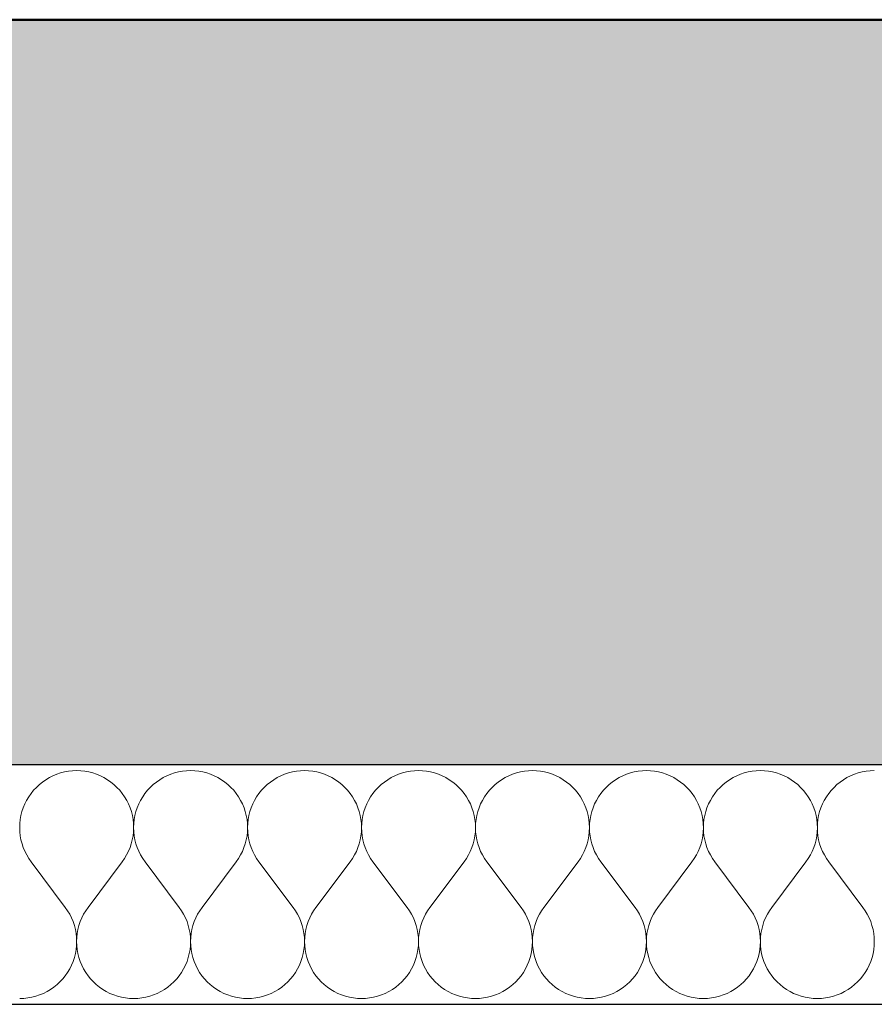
# Model space of a CAD drawing. Header units: millimetres. Extents: x -25972 to 4435, y -2839 to 20217.
# Tile 34 of 110: x -10552 to -9981, y 192 to 850. Entities that reach past the tile are written whole.
import ezdxf

# ---------------------------------------------------------------- set-up
doc = ezdxf.new("R2010")
doc.units = ezdxf.units.MM
doc.header["$MEASUREMENT"] = 0
doc.linetypes.add('Wipeout_Contour', pattern=[1000, 0, -1000])
for name, color, linetype in [('7._POHLED ZÁPADNÍ_2_3D prvky fasada nove', 7, 'Continuous'), ('7._POHLED ZÁPADNÍ_2_Konstrukce - nosné', 7, 'Continuous'), ('7._POHLED ZÁPADNÍ_2_Nové_Konstrukce - nosné', 7, 'Continuous'), ('7._POHLED ZÁPADNÍ_2_Nové_Výplně – Řezové', 7, 'Continuous'), ('7._POHLED ZÁPADNÍ_2_Výplně – Řezové', 7, 'Continuous')]:
    doc.layers.add(name, color=color, linetype=linetype)

# ---------------------------------------------------------------- blocks, each defined once
blk = doc.blocks.new('*X7', base_point=(-26263.07, -5016.56))
at = {"layer": '7._POHLED ZÁPADNÍ_2_Nové_Výplně – Řezové', "color": 21, "linetype": 'Continuous', "lineweight": 20, "true_color": 0xffaaaa}
for p, q in [((-10532.54, 343.26), (-10534.88, 341.87)), ((-10530.11, 344.48), (-10532.54, 343.26)), ((-10527.6, 345.52), (-10530.11, 344.48)), ((-10525.01, 346.38), (-10527.6, 345.52)), ((-10522.38, 347.05), (-10525.01, 346.38)), ((-10519.7, 347.54), (-10522.38, 347.05)), ((-10517, 347.83), (-10519.7, 347.54)), ((-10514.28, 347.92), (-10517, 347.83)), ((-10511.56, 347.83), (-10514.28, 347.92)), ((-10508.85, 347.54), (-10511.56, 347.83)), ((-10506.18, 347.05), (-10508.85, 347.54)), ((-10503.54, 346.38), (-10506.18, 347.05)), ((-10500.96, 345.52), (-10503.54, 346.38)), ((-10498.45, 344.48), (-10500.96, 345.52)), ((-10496.01, 343.26), (-10498.45, 344.48)), ((-10493.67, 341.87), (-10496.01, 343.26)), ((-10456.35, 343.26), (-10458.69, 341.87)), ((-10453.92, 344.48), (-10456.35, 343.26)), ((-10451.4, 345.52), (-10453.92, 344.48)), ((-10448.82, 346.38), (-10451.4, 345.52)), ((-10446.19, 347.05), (-10448.82, 346.38)), ((-10443.51, 347.54), (-10446.19, 347.05)), ((-10440.81, 347.83), (-10443.51, 347.54)), ((-10438.09, 347.92), (-10440.81, 347.83)), ((-10435.37, 347.83), (-10438.09, 347.92)), ((-10432.66, 347.53), (-10435.37, 347.83)), ((-10429.99, 347.05), (-10432.66, 347.53)), ((-10427.35, 346.38), (-10429.99, 347.05)), ((-10424.77, 345.52), (-10427.35, 346.38)), ((-10422.26, 344.48), (-10424.77, 345.52)), ((-10419.82, 343.26), (-10422.26, 344.48)), ((-10417.48, 341.87), (-10419.82, 343.26)), ((-10380.16, 343.26), (-10382.5, 341.87)), ((-10377.73, 344.48), (-10380.16, 343.26)), ((-10375.21, 345.52), (-10377.73, 344.48)), ((-10372.63, 346.38), (-10375.21, 345.52)), ((-10370, 347.05), (-10372.63, 346.38)), ((-10367.32, 347.53), (-10370, 347.05)), ((-10364.61, 347.82), (-10367.32, 347.53)), ((-10361.9, 347.92), (-10364.61, 347.82)), ((-10359.18, 347.82), (-10361.9, 347.92)), ((-10356.47, 347.53), (-10359.18, 347.82)), ((-10353.8, 347.05), (-10356.47, 347.53)), ((-10351.16, 346.38), (-10353.8, 347.05)), ((-10348.58, 345.52), (-10351.16, 346.38)), ((-10346.06, 344.48), (-10348.58, 345.52)), ((-10343.63, 343.26), (-10346.06, 344.48)), ((-10341.29, 341.87), (-10343.63, 343.26)), ((-10303.97, 343.26), (-10306.31, 341.87)), ((-10301.54, 344.47), (-10303.97, 343.26)), ((-10299.02, 345.52), (-10301.54, 344.47)), ((-10296.44, 346.37), (-10299.02, 345.52)), ((-10293.81, 347.05), (-10296.44, 346.37)), ((-10291.13, 347.53), (-10293.81, 347.05)), ((-10288.42, 347.82), (-10291.13, 347.53)), ((-10285.71, 347.92), (-10288.42, 347.82)), ((-10282.99, 347.82), (-10285.71, 347.92)), ((-10280.28, 347.53), (-10282.99, 347.82)), ((-10277.6, 347.05), (-10280.28, 347.53)), ((-10274.97, 346.37), (-10277.6, 347.05)), ((-10272.39, 345.51), (-10274.97, 346.37)), ((-10269.87, 344.47), (-10272.39, 345.51)), ((-10267.44, 343.26), (-10269.87, 344.47)), ((-10265.1, 341.87), (-10267.44, 343.26)), ((-10227.78, 343.25), (-10230.12, 341.87)), ((-10225.35, 344.47), (-10227.78, 343.25)), ((-10222.83, 345.51), (-10225.35, 344.47)), ((-10220.25, 346.37), (-10222.83, 345.51)), ((-10217.62, 347.05), (-10220.25, 346.37)), ((-10214.94, 347.53), (-10217.62, 347.05)), ((-10212.23, 347.82), (-10214.94, 347.53)), ((-10209.52, 347.92), (-10212.23, 347.82)), ((-10206.8, 347.82), (-10209.52, 347.92)), ((-10204.09, 347.53), (-10206.8, 347.82)), ((-10201.41, 347.05), (-10204.09, 347.53)), ((-10198.78, 346.37), (-10201.41, 347.05)), ((-10196.2, 345.51), (-10198.78, 346.37)), ((-10193.68, 344.47), (-10196.2, 345.51)), ((-10191.25, 343.25), (-10193.68, 344.47)), ((-10188.91, 341.86), (-10191.25, 343.25)), ((-10151.59, 343.25), (-10153.93, 341.86)), ((-10149.16, 344.47), (-10151.59, 343.25)), ((-10146.64, 345.51), (-10149.16, 344.47)), ((-10144.06, 346.37), (-10146.64, 345.51)), ((-10141.43, 347.04), (-10144.06, 346.37)), ((-10138.75, 347.53), (-10141.43, 347.04)), ((-10136.04, 347.82), (-10138.75, 347.53)), ((-10133.32, 347.92), (-10136.04, 347.82)), ((-10130.61, 347.82), (-10133.32, 347.92)), ((-10127.9, 347.53), (-10130.61, 347.82)), ((-10125.22, 347.04), (-10127.9, 347.53)), ((-10122.59, 346.37), (-10125.22, 347.04)), ((-10120.01, 345.51), (-10122.59, 346.37)), ((-10117.49, 344.47), (-10120.01, 345.51)), ((-10115.06, 343.25), (-10117.49, 344.47)), ((-10112.72, 341.86), (-10115.06, 343.25)), ((-10075.4, 343.25), (-10077.74, 341.86)), ((-10072.97, 344.47), (-10075.4, 343.25)), ((-10070.45, 345.51), (-10072.97, 344.47)), ((-10067.87, 346.37), (-10070.45, 345.51)), ((-10065.24, 347.04), (-10067.87, 346.37)), ((-10062.56, 347.53), (-10065.24, 347.04)), ((-10059.85, 347.82), (-10062.56, 347.53)), ((-10057.13, 347.91), (-10059.85, 347.82)), ((-10054.42, 347.82), (-10057.13, 347.91)), ((-10051.71, 347.53), (-10054.42, 347.82)), ((-10049.03, 347.04), (-10051.71, 347.53)), ((-10046.4, 346.37), (-10049.03, 347.04)), ((-10043.82, 345.51), (-10046.4, 346.37)), ((-10041.3, 344.47), (-10043.82, 345.51)), ((-10038.87, 343.25), (-10041.3, 344.47)), ((-10036.53, 341.86), (-10038.87, 343.25)), ((-9999.21, 343.25), (-10001.55, 341.86)), ((-9996.78, 344.47), (-9999.21, 343.25)), ((-9994.26, 345.51), (-9996.78, 344.47)), ((-9991.68, 346.37), (-9994.26, 345.51)), ((-9989.04, 347.04), (-9991.68, 346.37)), ((-9986.37, 347.52), (-9989.04, 347.04)), ((-9983.66, 347.81), (-9986.37, 347.52)), ((-9980.94, 347.91), (-9983.66, 347.81)), ((-10541.22, 336.76), (-10543.08, 334.77)), ((-10539.23, 338.61), (-10541.22, 336.76)), ((-10537.11, 340.32), (-10539.23, 338.61)), ((-10534.88, 341.87), (-10537.11, 340.32)), ((-10491.44, 340.32), (-10493.67, 341.87)), ((-10489.32, 338.61), (-10491.44, 340.32)), ((-10487.33, 336.76), (-10489.32, 338.61)), ((-10485.48, 334.77), (-10487.33, 336.76)), ((-10465.03, 336.76), (-10466.89, 334.77)), ((-10463.04, 338.61), (-10465.03, 336.76)), ((-10460.92, 340.32), (-10463.04, 338.61)), ((-10458.69, 341.87), (-10460.92, 340.32)), ((-10415.25, 340.32), (-10417.48, 341.87)), ((-10413.13, 338.61), (-10415.25, 340.32)), ((-10411.14, 336.76), (-10413.13, 338.61)), ((-10409.29, 334.76), (-10411.14, 336.76)), ((-10388.84, 336.76), (-10390.7, 334.76)), ((-10386.85, 338.61), (-10388.84, 336.76)), ((-10384.73, 340.32), (-10386.85, 338.61)), ((-10382.5, 341.87), (-10384.73, 340.32)), ((-10339.06, 340.32), (-10341.29, 341.87)), ((-10336.94, 338.61), (-10339.06, 340.32)), ((-10334.95, 336.75), (-10336.94, 338.61)), ((-10333.1, 334.76), (-10334.95, 336.75)), ((-10312.65, 336.75), (-10314.51, 334.76)), ((-10310.66, 338.61), (-10312.65, 336.75)), ((-10308.54, 340.32), (-10310.66, 338.61)), ((-10306.31, 341.87), (-10308.54, 340.32)), ((-10262.87, 340.31), (-10265.1, 341.87)), ((-10260.75, 338.61), (-10262.87, 340.31)), ((-10258.76, 336.75), (-10260.75, 338.61)), ((-10256.91, 334.76), (-10258.76, 336.75)), ((-10236.46, 336.75), (-10238.31, 334.76)), ((-10234.47, 338.61), (-10236.46, 336.75)), ((-10232.35, 340.31), (-10234.47, 338.61)), ((-10230.12, 341.87), (-10232.35, 340.31)), ((-10186.68, 340.31), (-10188.91, 341.86)), ((-10184.56, 338.6), (-10186.68, 340.31)), ((-10182.57, 336.75), (-10184.56, 338.6)), ((-10180.72, 334.76), (-10182.57, 336.75)), ((-10160.27, 336.75), (-10162.12, 334.76)), ((-10158.28, 338.6), (-10160.27, 336.75)), ((-10156.16, 340.31), (-10158.28, 338.6)), ((-10153.93, 341.86), (-10156.16, 340.31)), ((-10110.49, 340.31), (-10112.72, 341.86)), ((-10108.37, 338.6), (-10110.49, 340.31)), ((-10106.38, 336.75), (-10108.37, 338.6)), ((-10104.53, 334.76), (-10106.38, 336.75)), ((-10084.08, 336.75), (-10085.93, 334.76)), ((-10082.09, 338.6), (-10084.08, 336.75)), ((-10079.97, 340.31), (-10082.09, 338.6)), ((-10077.74, 341.86), (-10079.97, 340.31)), ((-10034.3, 340.31), (-10036.53, 341.86)), ((-10032.18, 338.6), (-10034.3, 340.31)), ((-10030.19, 336.75), (-10032.18, 338.6)), ((-10028.34, 334.75), (-10030.19, 336.75)), ((-10007.89, 336.75), (-10009.74, 334.75)), ((-10005.9, 338.6), (-10007.89, 336.75)), ((-10003.78, 340.31), (-10005.9, 338.6)), ((-10001.55, 341.86), (-10003.78, 340.31)), ((-10546.33, 330.41), (-10547.72, 328.07)), ((-10544.78, 332.65), (-10546.33, 330.41)), ((-10543.08, 334.77), (-10544.78, 332.65)), ((-10483.77, 332.65), (-10485.48, 334.77)), ((-10482.22, 330.41), (-10483.77, 332.65)), ((-10480.83, 328.07), (-10482.22, 330.41)), ((-10470.14, 330.41), (-10471.53, 328.07)), ((-10468.59, 332.65), (-10470.14, 330.41)), ((-10466.89, 334.77), (-10468.59, 332.65)), ((-10407.58, 332.65), (-10409.29, 334.76)), ((-10406.03, 330.41), (-10407.58, 332.65)), ((-10404.64, 328.07), (-10406.03, 330.41)), ((-10393.95, 330.41), (-10395.34, 328.07)), ((-10392.4, 332.64), (-10393.95, 330.41)), ((-10390.7, 334.76), (-10392.4, 332.64)), ((-10331.39, 332.64), (-10333.1, 334.76)), ((-10329.84, 330.41), (-10331.39, 332.64)), ((-10328.45, 328.07), (-10329.84, 330.41)), ((-10317.76, 330.41), (-10319.15, 328.07)), ((-10316.21, 332.64), (-10317.76, 330.41)), ((-10314.51, 334.76), (-10316.21, 332.64)), ((-10255.2, 332.64), (-10256.91, 334.76)), ((-10253.65, 330.41), (-10255.2, 332.64)), ((-10252.26, 328.07), (-10253.65, 330.41)), ((-10241.57, 330.41), (-10242.96, 328.07)), ((-10240.02, 332.64), (-10241.57, 330.41)), ((-10238.31, 334.76), (-10240.02, 332.64)), ((-10179.01, 332.64), (-10180.72, 334.76)), ((-10177.46, 330.4), (-10179.01, 332.64)), ((-10176.07, 328.06), (-10177.46, 330.4)), ((-10165.38, 330.4), (-10166.77, 328.06)), ((-10163.83, 332.64), (-10165.38, 330.4)), ((-10162.12, 334.76), (-10163.83, 332.64)), ((-10102.82, 332.64), (-10104.53, 334.76)), ((-10101.27, 330.4), (-10102.82, 332.64)), ((-10099.88, 328.06), (-10101.27, 330.4)), ((-10089.19, 330.4), (-10090.58, 328.06)), ((-10087.64, 332.64), (-10089.19, 330.4)), ((-10085.93, 334.76), (-10087.64, 332.64)), ((-10026.63, 332.64), (-10028.34, 334.75)), ((-10025.08, 330.4), (-10026.63, 332.64)), ((-10023.69, 328.06), (-10025.08, 330.4)), ((-10013, 330.4), (-10014.39, 328.06)), ((-10011.45, 332.64), (-10013, 330.4)), ((-10009.74, 334.75), (-10011.45, 332.64)), ((-10549.98, 323.13), (-10550.84, 320.54)), ((-10548.94, 325.64), (-10549.98, 323.13)), ((-10547.72, 328.07), (-10548.94, 325.64)), ((-10479.62, 325.64), (-10480.83, 328.07)), ((-10478.58, 323.12), (-10479.62, 325.64)), ((-10477.72, 320.54), (-10478.58, 323.12)), ((-10473.79, 323.12), (-10474.64, 320.54)), ((-10472.75, 325.64), (-10473.79, 323.12)), ((-10471.53, 328.07), (-10472.75, 325.64)), ((-10403.43, 325.64), (-10404.64, 328.07)), ((-10402.39, 323.12), (-10403.43, 325.64)), ((-10401.53, 320.54), (-10402.39, 323.12)), ((-10397.6, 323.12), (-10398.45, 320.54)), ((-10396.56, 325.64), (-10397.6, 323.12)), ((-10395.34, 328.07), (-10396.56, 325.64)), ((-10327.24, 325.63), (-10328.45, 328.07)), ((-10326.2, 323.12), (-10327.24, 325.63)), ((-10325.34, 320.54), (-10326.2, 323.12)), ((-10321.41, 323.12), (-10322.26, 320.54)), ((-10320.37, 325.63), (-10321.41, 323.12)), ((-10319.15, 328.07), (-10320.37, 325.63)), ((-10251.05, 325.63), (-10252.26, 328.07)), ((-10250.01, 323.12), (-10251.05, 325.63)), ((-10249.15, 320.54), (-10250.01, 323.12)), ((-10245.22, 323.12), (-10246.07, 320.54)), ((-10244.18, 325.63), (-10245.22, 323.12)), ((-10242.96, 328.07), (-10244.18, 325.63)), ((-10174.86, 325.63), (-10176.07, 328.06)), ((-10173.82, 323.12), (-10174.86, 325.63)), ((-10172.96, 320.53), (-10173.82, 323.12)), ((-10169.03, 323.12), (-10169.88, 320.53)), ((-10167.99, 325.63), (-10169.03, 323.12)), ((-10166.77, 328.06), (-10167.99, 325.63)), ((-10098.67, 325.63), (-10099.88, 328.06)), ((-10097.63, 323.11), (-10098.67, 325.63)), ((-10096.77, 320.53), (-10097.63, 323.11)), ((-10092.83, 323.11), (-10093.69, 320.53)), ((-10091.79, 325.63), (-10092.83, 323.11)), ((-10090.58, 328.06), (-10091.79, 325.63)), ((-10022.47, 325.63), (-10023.69, 328.06)), ((-10021.43, 323.11), (-10022.47, 325.63)), ((-10020.58, 320.53), (-10021.43, 323.11)), ((-10016.64, 323.11), (-10017.5, 320.53)), ((-10015.6, 325.63), (-10016.64, 323.11)), ((-10014.39, 328.06), (-10015.6, 325.63)), ((-10551.51, 317.91), (-10551.99, 315.23)), ((-10550.84, 320.54), (-10551.51, 317.91)), ((-10477.05, 317.91), (-10477.72, 320.54)), ((-10476.57, 315.23), (-10477.05, 317.91)), ((-10475.32, 317.91), (-10475.8, 315.23)), ((-10474.64, 320.54), (-10475.32, 317.91)), ((-10400.86, 317.9), (-10401.53, 320.54)), ((-10400.38, 315.23), (-10400.86, 317.9)), ((-10399.13, 317.9), (-10399.61, 315.23)), ((-10398.45, 320.54), (-10399.13, 317.9)), ((-10324.67, 317.9), (-10325.34, 320.54)), ((-10324.19, 315.22), (-10324.67, 317.9)), ((-10322.94, 317.9), (-10323.42, 315.22)), ((-10322.26, 320.54), (-10322.94, 317.9)), ((-10248.48, 317.9), (-10249.15, 320.54)), ((-10248, 315.22), (-10248.48, 317.9)), ((-10246.74, 317.9), (-10247.23, 315.22)), ((-10246.07, 320.54), (-10246.74, 317.9)), ((-10172.29, 317.9), (-10172.96, 320.53)), ((-10171.81, 315.22), (-10172.29, 317.9)), ((-10170.55, 317.9), (-10171.04, 315.22)), ((-10169.88, 320.53), (-10170.55, 317.9)), ((-10096.1, 317.9), (-10096.77, 320.53)), ((-10095.61, 315.22), (-10096.1, 317.9)), ((-10094.36, 317.9), (-10094.85, 315.22)), ((-10093.69, 320.53), (-10094.36, 317.9)), ((-10019.91, 317.89), (-10020.58, 320.53)), ((-10019.42, 315.22), (-10019.91, 317.89)), ((-10018.17, 317.89), (-10018.66, 315.22)), ((-10017.5, 320.53), (-10018.17, 317.89)), ((-10552.28, 312.53), (-10552.37, 309.81)), ((-10552.37, 309.81), (-10552.27, 307.09)), ((-10551.99, 315.23), (-10552.28, 312.53)), ((-10476.28, 312.52), (-10476.57, 315.23)), ((-10476.18, 309.8), (-10476.28, 312.52)), ((-10476.28, 307.09), (-10476.18, 309.8)), ((-10476.09, 312.52), (-10476.18, 309.8)), ((-10476.18, 309.8), (-10476.08, 307.09)), ((-10475.8, 315.23), (-10476.09, 312.52)), ((-10400.09, 312.52), (-10400.38, 315.23)), ((-10399.99, 309.8), (-10400.09, 312.52)), ((-10400.09, 307.08), (-10399.99, 309.8)), ((-10399.9, 312.52), (-10399.99, 309.8)), ((-10399.99, 309.8), (-10399.89, 307.08)), ((-10399.61, 315.23), (-10399.9, 312.52)), ((-10323.9, 312.52), (-10324.19, 315.22)), ((-10323.8, 309.8), (-10323.9, 312.52)), ((-10323.9, 307.08), (-10323.8, 309.8)), ((-10323.71, 312.52), (-10323.8, 309.8)), ((-10323.8, 309.8), (-10323.7, 307.08)), ((-10323.42, 315.22), (-10323.71, 312.52)), ((-10247.71, 312.52), (-10248, 315.22)), ((-10247.61, 309.8), (-10247.71, 312.52)), ((-10247.71, 307.08), (-10247.61, 309.8)), ((-10247.52, 312.52), (-10247.61, 309.8)), ((-10247.61, 309.8), (-10247.51, 307.08)), ((-10247.23, 315.22), (-10247.52, 312.52)), ((-10171.52, 312.52), (-10171.81, 315.22)), ((-10171.42, 309.8), (-10171.52, 312.52)), ((-10171.52, 307.08), (-10171.42, 309.8)), ((-10171.33, 312.52), (-10171.42, 309.8)), ((-10171.42, 309.8), (-10171.32, 307.08)), ((-10171.04, 315.22), (-10171.33, 312.52)), ((-10095.33, 312.51), (-10095.61, 315.22)), ((-10095.23, 309.79), (-10095.33, 312.51)), ((-10095.33, 307.08), (-10095.23, 309.79)), ((-10095.13, 312.51), (-10095.23, 309.79)), ((-10095.23, 309.79), (-10095.13, 307.08)), ((-10094.85, 315.22), (-10095.13, 312.51)), ((-10019.14, 312.51), (-10019.42, 315.22)), ((-10019.04, 309.79), (-10019.14, 312.51)), ((-10019.14, 307.07), (-10019.04, 309.79)), ((-10018.94, 312.51), (-10019.04, 309.79)), ((-10019.04, 309.79), (-10018.94, 307.07)), ((-10018.66, 315.22), (-10018.94, 312.51)), ((-10552.27, 307.09), (-10551.98, 304.38)), ((-10551.98, 304.38), (-10551.5, 301.71)), ((-10477.06, 301.7), (-10476.57, 304.38)), ((-10476.57, 304.38), (-10476.28, 307.09)), ((-10476.08, 307.09), (-10475.79, 304.38)), ((-10475.79, 304.38), (-10475.31, 301.7)), ((-10400.87, 301.7), (-10400.38, 304.38)), ((-10400.38, 304.38), (-10400.09, 307.08)), ((-10399.89, 307.08), (-10399.6, 304.38)), ((-10399.6, 304.38), (-10399.12, 301.7)), ((-10324.68, 301.7), (-10324.19, 304.38)), ((-10324.19, 304.38), (-10323.9, 307.08)), ((-10323.7, 307.08), (-10323.41, 304.38)), ((-10323.41, 304.38), (-10322.93, 301.7)), ((-10248.49, 301.7), (-10248, 304.38)), ((-10248, 304.38), (-10247.71, 307.08)), ((-10247.51, 307.08), (-10247.22, 304.38)), ((-10247.22, 304.38), (-10246.73, 301.7)), ((-10172.3, 301.7), (-10171.81, 304.37)), ((-10171.81, 304.37), (-10171.52, 307.08)), ((-10171.32, 307.08), (-10171.03, 304.37)), ((-10171.03, 304.37), (-10170.54, 301.7)), ((-10096.11, 301.69), (-10095.62, 304.37)), ((-10095.62, 304.37), (-10095.33, 307.08)), ((-10095.13, 307.08), (-10094.84, 304.37)), ((-10094.84, 304.37), (-10094.35, 301.69)), ((-10019.92, 301.69), (-10019.43, 304.37)), ((-10019.43, 304.37), (-10019.14, 307.07)), ((-10018.94, 307.07), (-10018.65, 304.37)), ((-10018.65, 304.37), (-10018.16, 301.69)), ((-10551.5, 301.71), (-10550.82, 299.07)), ((-10550.82, 299.07), (-10549.96, 296.49)), ((-10549.96, 296.49), (-10548.92, 293.98)), ((-10479.64, 293.98), (-10478.6, 296.49)), ((-10478.6, 296.49), (-10477.73, 299.07)), ((-10477.73, 299.07), (-10477.06, 301.7)), ((-10475.31, 301.7), (-10474.63, 299.07)), ((-10474.63, 299.07), (-10473.77, 296.49)), ((-10473.77, 296.49), (-10472.73, 293.98)), ((-10403.45, 293.97), (-10402.4, 296.49)), ((-10402.4, 296.49), (-10401.54, 299.07)), ((-10401.54, 299.07), (-10400.87, 301.7)), ((-10399.12, 301.7), (-10398.44, 299.07)), ((-10398.44, 299.07), (-10397.58, 296.49)), ((-10397.58, 296.49), (-10396.54, 293.97)), ((-10327.26, 293.97), (-10326.21, 296.48)), ((-10326.21, 296.48), (-10325.35, 299.06)), ((-10325.35, 299.06), (-10324.68, 301.7)), ((-10322.93, 301.7), (-10322.25, 299.06)), ((-10322.25, 299.06), (-10321.39, 296.48)), ((-10321.39, 296.48), (-10320.35, 293.97)), ((-10251.07, 293.97), (-10250.02, 296.48)), ((-10250.02, 296.48), (-10249.16, 299.06)), ((-10249.16, 299.06), (-10248.49, 301.7)), ((-10246.73, 301.7), (-10246.06, 299.06)), ((-10246.06, 299.06), (-10245.2, 296.48)), ((-10245.2, 296.48), (-10244.16, 293.97)), ((-10174.88, 293.97), (-10173.83, 296.48)), ((-10173.83, 296.48), (-10172.97, 299.06)), ((-10172.97, 299.06), (-10172.3, 301.7)), ((-10170.54, 301.7), (-10169.87, 299.06)), ((-10169.87, 299.06), (-10169.01, 296.48)), ((-10169.01, 296.48), (-10167.97, 293.97)), ((-10098.69, 293.97), (-10097.64, 296.48)), ((-10097.64, 296.48), (-10096.78, 299.06)), ((-10096.78, 299.06), (-10096.11, 301.69)), ((-10094.35, 301.69), (-10093.68, 299.06)), ((-10093.68, 299.06), (-10092.82, 296.48)), ((-10092.82, 296.48), (-10091.78, 293.97)), ((-10022.5, 293.96), (-10021.45, 296.48)), ((-10021.45, 296.48), (-10020.59, 299.06)), ((-10020.59, 299.06), (-10019.92, 301.69)), ((-10018.16, 301.69), (-10017.49, 299.06)), ((-10017.49, 299.06), (-10016.63, 296.48)), ((-10016.63, 296.48), (-10015.58, 293.96)), ((-10548.92, 293.98), (-10547.7, 291.55)), ((-10547.7, 291.55), (-10546.31, 289.21)), ((-10482.25, 289.2), (-10480.86, 291.54)), ((-10480.86, 291.54), (-10479.64, 293.98)), ((-10472.73, 293.98), (-10471.51, 291.54)), ((-10471.51, 291.54), (-10470.12, 289.2)), ((-10406.06, 289.2), (-10404.67, 291.54)), ((-10404.67, 291.54), (-10403.45, 293.97)), ((-10396.54, 293.97), (-10395.32, 291.54)), ((-10395.32, 291.54), (-10393.93, 289.2)), ((-10329.87, 289.2), (-10328.48, 291.54)), ((-10328.48, 291.54), (-10327.26, 293.97)), ((-10320.35, 293.97), (-10319.13, 291.54)), ((-10319.13, 291.54), (-10317.74, 289.2)), ((-10253.68, 289.2), (-10252.29, 291.54)), ((-10252.29, 291.54), (-10251.07, 293.97)), ((-10244.16, 293.97), (-10242.94, 291.54)), ((-10242.94, 291.54), (-10241.55, 289.2)), ((-10177.49, 289.2), (-10176.1, 291.54)), ((-10176.1, 291.54), (-10174.88, 293.97)), ((-10167.97, 293.97), (-10166.75, 291.54)), ((-10166.75, 291.54), (-10165.36, 289.2)), ((-10101.3, 289.2), (-10099.91, 291.53)), ((-10099.91, 291.53), (-10098.69, 293.97)), ((-10091.78, 293.97), (-10090.56, 291.53)), ((-10090.56, 291.53), (-10089.17, 289.2)), ((-10025.11, 289.19), (-10023.72, 291.53)), ((-10023.72, 291.53), (-10022.5, 293.96)), ((-10015.58, 293.96), (-10014.36, 291.53)), ((-10014.36, 291.53), (-10012.97, 289.19)), ((-10546.31, 289.21), (-10544.75, 286.97)), ((-10521.9, 256.5), (-10544.75, 286.97)), ((-10506.66, 256.5), (-10483.8, 286.97)), ((-10483.8, 286.97), (-10482.25, 289.2)), ((-10470.12, 289.2), (-10468.56, 286.97)), ((-10445.71, 256.49), (-10468.56, 286.97)), ((-10430.47, 256.49), (-10407.61, 286.97)), ((-10407.61, 286.97), (-10406.06, 289.2)), ((-10393.93, 289.2), (-10392.37, 286.97)), ((-10369.52, 256.49), (-10392.37, 286.97)), ((-10354.28, 256.49), (-10331.42, 286.97)), ((-10331.42, 286.97), (-10329.87, 289.2)), ((-10317.74, 289.2), (-10316.18, 286.97)), ((-10293.33, 256.49), (-10316.18, 286.97)), ((-10278.09, 256.49), (-10255.23, 286.97)), ((-10255.23, 286.97), (-10253.68, 289.2)), ((-10241.55, 289.2), (-10239.99, 286.97)), ((-10217.14, 256.49), (-10239.99, 286.97)), ((-10201.9, 256.49), (-10179.04, 286.96)), ((-10179.04, 286.96), (-10177.49, 289.2)), ((-10165.36, 289.2), (-10163.8, 286.96)), ((-10140.95, 256.49), (-10163.8, 286.96)), ((-10125.71, 256.49), (-10102.85, 286.96)), ((-10102.85, 286.96), (-10101.3, 289.2)), ((-10089.17, 289.2), (-10087.61, 286.96)), ((-10064.76, 256.48), (-10087.61, 286.96)), ((-10049.52, 256.48), (-10026.66, 286.96)), ((-10026.66, 286.96), (-10025.11, 289.19)), ((-10012.97, 289.19), (-10011.42, 286.96)), ((-9988.56, 256.48), (-10011.42, 286.96)), ((-10520.34, 254.26), (-10521.9, 256.5)), ((-10518.95, 251.92), (-10520.34, 254.26)), ((-10517.73, 249.49), (-10518.95, 251.92)), ((-10509.6, 251.92), (-10510.82, 249.49)), ((-10508.21, 254.26), (-10509.6, 251.92)), ((-10506.66, 256.5), (-10508.21, 254.26)), ((-10444.15, 254.26), (-10445.71, 256.49)), ((-10442.76, 251.92), (-10444.15, 254.26)), ((-10441.54, 249.49), (-10442.76, 251.92)), ((-10433.41, 251.92), (-10434.63, 249.49)), ((-10432.02, 254.26), (-10433.41, 251.92)), ((-10430.47, 256.49), (-10432.02, 254.26)), ((-10367.96, 254.26), (-10369.52, 256.49)), ((-10366.57, 251.92), (-10367.96, 254.26)), ((-10365.35, 249.49), (-10366.57, 251.92)), ((-10357.22, 251.92), (-10358.44, 249.49)), ((-10355.83, 254.26), (-10357.22, 251.92)), ((-10354.28, 256.49), (-10355.83, 254.26)), ((-10291.77, 254.26), (-10293.33, 256.49)), ((-10290.38, 251.92), (-10291.77, 254.26)), ((-10289.16, 249.49), (-10290.38, 251.92)), ((-10281.03, 251.92), (-10282.25, 249.49)), ((-10279.64, 254.26), (-10281.03, 251.92)), ((-10278.09, 256.49), (-10279.64, 254.26)), ((-10215.58, 254.26), (-10217.14, 256.49)), ((-10214.19, 251.92), (-10215.58, 254.26)), ((-10212.97, 249.49), (-10214.19, 251.92)), ((-10204.84, 251.92), (-10206.06, 249.48)), ((-10203.45, 254.26), (-10204.84, 251.92)), ((-10201.9, 256.49), (-10203.45, 254.26)), ((-10139.39, 254.25), (-10140.95, 256.49)), ((-10138, 251.91), (-10139.39, 254.25)), ((-10136.78, 249.48), (-10138, 251.91)), ((-10128.65, 251.91), (-10129.87, 249.48)), ((-10127.26, 254.25), (-10128.65, 251.91)), ((-10125.71, 256.49), (-10127.26, 254.25)), ((-10063.2, 254.25), (-10064.76, 256.48)), ((-10061.81, 251.91), (-10063.2, 254.25)), ((-10060.59, 249.48), (-10061.81, 251.91)), ((-10052.46, 251.91), (-10053.68, 249.48)), ((-10051.07, 254.25), (-10052.46, 251.91)), ((-10049.52, 256.48), (-10051.07, 254.25)), ((-9987.01, 254.25), (-9988.56, 256.48)), ((-9985.62, 251.91), (-9987.01, 254.25)), ((-9984.4, 249.48), (-9985.62, 251.91)), ((-10516.69, 246.98), (-10517.73, 249.49)), ((-10515.83, 244.4), (-10516.69, 246.98)), ((-10515.16, 241.76), (-10515.83, 244.4)), ((-10512.73, 244.4), (-10513.4, 241.76)), ((-10511.87, 246.98), (-10512.73, 244.4)), ((-10510.82, 249.49), (-10511.87, 246.98)), ((-10440.5, 246.98), (-10441.54, 249.49)), ((-10439.64, 244.4), (-10440.5, 246.98)), ((-10438.97, 241.76), (-10439.64, 244.4)), ((-10436.54, 244.4), (-10437.21, 241.76)), ((-10435.68, 246.98), (-10436.54, 244.4)), ((-10434.63, 249.49), (-10435.68, 246.98)), ((-10364.31, 246.98), (-10365.35, 249.49)), ((-10363.45, 244.4), (-10364.31, 246.98)), ((-10362.78, 241.76), (-10363.45, 244.4)), ((-10360.35, 244.4), (-10361.02, 241.76)), ((-10359.49, 246.98), (-10360.35, 244.4)), ((-10358.44, 249.49), (-10359.49, 246.98)), ((-10288.12, 246.97), (-10289.16, 249.49)), ((-10287.26, 244.39), (-10288.12, 246.97)), ((-10286.58, 241.76), (-10287.26, 244.39)), ((-10284.16, 244.39), (-10284.83, 241.76)), ((-10283.3, 246.97), (-10284.16, 244.39)), ((-10282.25, 249.49), (-10283.3, 246.97)), ((-10211.93, 246.97), (-10212.97, 249.49)), ((-10211.07, 244.39), (-10211.93, 246.97)), ((-10210.39, 241.76), (-10211.07, 244.39)), ((-10207.97, 244.39), (-10208.64, 241.76)), ((-10207.11, 246.97), (-10207.97, 244.39)), ((-10206.06, 249.48), (-10207.11, 246.97)), ((-10135.74, 246.97), (-10136.78, 249.48)), ((-10134.88, 244.39), (-10135.74, 246.97)), ((-10134.2, 241.75), (-10134.88, 244.39)), ((-10131.78, 244.39), (-10132.45, 241.75)), ((-10130.91, 246.97), (-10131.78, 244.39)), ((-10129.87, 249.48), (-10130.91, 246.97)), ((-10059.55, 246.97), (-10060.59, 249.48)), ((-10058.69, 244.39), (-10059.55, 246.97)), ((-10058.01, 241.75), (-10058.69, 244.39)), ((-10055.59, 244.39), (-10056.26, 241.75)), ((-10054.72, 246.97), (-10055.59, 244.39)), ((-10053.68, 249.48), (-10054.72, 246.97)), ((-9983.36, 246.97), (-9984.4, 249.48)), ((-9982.5, 244.39), (-9983.36, 246.97)), ((-9981.82, 241.75), (-9982.5, 244.39)), ((-10514.67, 239.09), (-10515.16, 241.76)), ((-10514.38, 236.38), (-10514.67, 239.09)), ((-10513.89, 239.09), (-10514.18, 236.38)), ((-10513.4, 241.76), (-10513.89, 239.09)), ((-10438.48, 239.09), (-10438.97, 241.76)), ((-10438.19, 236.38), (-10438.48, 239.09)), ((-10437.7, 239.09), (-10437.99, 236.38)), ((-10437.21, 241.76), (-10437.7, 239.09)), ((-10362.29, 239.08), (-10362.78, 241.76)), ((-10362, 236.38), (-10362.29, 239.08)), ((-10361.51, 239.08), (-10361.8, 236.38)), ((-10361.02, 241.76), (-10361.51, 239.08)), ((-10286.1, 239.08), (-10286.58, 241.76)), ((-10285.81, 236.38), (-10286.1, 239.08)), ((-10285.32, 239.08), (-10285.61, 236.38)), ((-10284.83, 241.76), (-10285.32, 239.08)), ((-10209.91, 239.08), (-10210.39, 241.76)), ((-10209.62, 236.37), (-10209.91, 239.08)), ((-10209.13, 239.08), (-10209.42, 236.37)), ((-10208.64, 241.76), (-10209.13, 239.08)), ((-10133.72, 239.08), (-10134.2, 241.75)), ((-10133.43, 236.37), (-10133.72, 239.08)), ((-10132.94, 239.08), (-10133.23, 236.37)), ((-10132.45, 241.75), (-10132.94, 239.08)), ((-10057.53, 239.08), (-10058.01, 241.75)), ((-10057.24, 236.37), (-10057.53, 239.08)), ((-10056.75, 239.08), (-10057.04, 236.37)), ((-10056.26, 241.75), (-10056.75, 239.08)), ((-9981.34, 239.07), (-9981.82, 241.75)), ((-9981.05, 236.37), (-9981.34, 239.07)), ((-10514.66, 228.24), (-10514.38, 230.94)), ((-10514.28, 233.66), (-10514.38, 236.38)), ((-10514.38, 230.94), (-10514.28, 233.66)), ((-10514.18, 236.38), (-10514.28, 233.66)), ((-10514.28, 233.66), (-10514.18, 230.94)), ((-10514.18, 230.94), (-10513.9, 228.24)), ((-10438.47, 228.24), (-10438.18, 230.94)), ((-10438.09, 233.66), (-10438.19, 236.38)), ((-10438.18, 230.94), (-10438.09, 233.66)), ((-10437.99, 236.38), (-10438.09, 233.66)), ((-10438.09, 233.66), (-10437.99, 230.94)), ((-10437.99, 230.94), (-10437.7, 228.24)), ((-10362.28, 228.24), (-10361.99, 230.94)), ((-10361.9, 233.66), (-10362, 236.38)), ((-10361.99, 230.94), (-10361.9, 233.66)), ((-10361.8, 236.38), (-10361.9, 233.66)), ((-10361.9, 233.66), (-10361.8, 230.94)), ((-10361.8, 230.94), (-10361.51, 228.24)), ((-10286.09, 228.23), (-10285.8, 230.94)), ((-10285.71, 233.66), (-10285.81, 236.38)), ((-10285.8, 230.94), (-10285.71, 233.66)), ((-10285.61, 236.38), (-10285.71, 233.66)), ((-10285.71, 233.66), (-10285.61, 230.94)), ((-10285.61, 230.94), (-10285.32, 228.23)), ((-10209.9, 228.23), (-10209.61, 230.94)), ((-10209.52, 233.66), (-10209.62, 236.37)), ((-10209.61, 230.94), (-10209.52, 233.66)), ((-10209.42, 236.37), (-10209.52, 233.66)), ((-10209.52, 233.66), (-10209.42, 230.94)), ((-10209.42, 230.94), (-10209.13, 228.23)), ((-10133.71, 228.23), (-10133.42, 230.94)), ((-10133.33, 233.65), (-10133.43, 236.37)), ((-10133.42, 230.94), (-10133.33, 233.65)), ((-10133.23, 236.37), (-10133.33, 233.65)), ((-10133.33, 233.65), (-10133.23, 230.94)), ((-10133.23, 230.94), (-10132.94, 228.23)), ((-10057.52, 228.23), (-10057.23, 230.93)), ((-10057.14, 233.65), (-10057.24, 236.37)), ((-10057.23, 230.93), (-10057.14, 233.65)), ((-10057.04, 236.37), (-10057.14, 233.65)), ((-10057.14, 233.65), (-10057.04, 230.93)), ((-10057.04, 230.93), (-10056.75, 228.23)), ((-9981.33, 228.23), (-9981.04, 230.93)), ((-9980.95, 233.65), (-9981.05, 236.37)), ((-9981.04, 230.93), (-9980.95, 233.65)), ((-10515.82, 222.93), (-10515.15, 225.56)), ((-10515.15, 225.56), (-10514.66, 228.24)), ((-10513.9, 228.24), (-10513.41, 225.56)), ((-10513.41, 225.56), (-10512.74, 222.93)), ((-10439.63, 222.92), (-10438.96, 225.56)), ((-10438.96, 225.56), (-10438.47, 228.24)), ((-10437.7, 228.24), (-10437.22, 225.56)), ((-10437.22, 225.56), (-10436.55, 222.92)), ((-10363.44, 222.92), (-10362.77, 225.56)), ((-10362.77, 225.56), (-10362.28, 228.24)), ((-10361.51, 228.24), (-10361.03, 225.56)), ((-10361.03, 225.56), (-10360.36, 222.92)), ((-10287.25, 222.92), (-10286.57, 225.56)), ((-10286.57, 225.56), (-10286.09, 228.23)), ((-10285.32, 228.23), (-10284.84, 225.56)), ((-10284.84, 225.56), (-10284.17, 222.92)), ((-10211.06, 222.92), (-10210.38, 225.55)), ((-10210.38, 225.55), (-10209.9, 228.23)), ((-10209.13, 228.23), (-10208.65, 225.55)), ((-10208.65, 225.55), (-10207.98, 222.92)), ((-10134.87, 222.92), (-10134.19, 225.55)), ((-10134.19, 225.55), (-10133.71, 228.23)), ((-10132.94, 228.23), (-10132.46, 225.55)), ((-10132.46, 225.55), (-10131.79, 222.92)), ((-10058.67, 222.91), (-10058, 225.55)), ((-10058, 225.55), (-10057.52, 228.23)), ((-10056.75, 228.23), (-10056.27, 225.55)), ((-10056.27, 225.55), (-10055.6, 222.91)), ((-9982.48, 222.91), (-9981.81, 225.55)), ((-9981.81, 225.55), (-9981.33, 228.23)), ((-10518.93, 215.4), (-10517.72, 217.83)), ((-10517.72, 217.83), (-10516.68, 220.34)), ((-10516.68, 220.34), (-10515.82, 222.93)), ((-10512.74, 222.93), (-10511.88, 220.34)), ((-10511.88, 220.34), (-10510.84, 217.83)), ((-10510.84, 217.83), (-10509.63, 215.4)), ((-10442.74, 215.39), (-10441.52, 217.83)), ((-10441.52, 217.83), (-10440.49, 220.34)), ((-10440.49, 220.34), (-10439.63, 222.92)), ((-10436.55, 222.92), (-10435.69, 220.34)), ((-10435.69, 220.34), (-10434.65, 217.83)), ((-10434.65, 217.83), (-10433.44, 215.39)), ((-10366.55, 215.39), (-10365.33, 217.83)), ((-10365.33, 217.83), (-10364.29, 220.34)), ((-10364.29, 220.34), (-10363.44, 222.92)), ((-10360.36, 222.92), (-10359.5, 220.34)), ((-10359.5, 220.34), (-10358.46, 217.83)), ((-10358.46, 217.83), (-10357.25, 215.39)), ((-10290.36, 215.39), (-10289.14, 217.82)), ((-10289.14, 217.82), (-10288.1, 220.34)), ((-10288.1, 220.34), (-10287.25, 222.92)), ((-10284.17, 222.92), (-10283.31, 220.34)), ((-10283.31, 220.34), (-10282.27, 217.82)), ((-10282.27, 217.82), (-10281.06, 215.39)), ((-10214.17, 215.39), (-10212.95, 217.82)), ((-10212.95, 217.82), (-10211.91, 220.34)), ((-10211.91, 220.34), (-10211.06, 222.92)), ((-10207.98, 222.92), (-10207.12, 220.34)), ((-10207.12, 220.34), (-10206.08, 217.82)), ((-10206.08, 217.82), (-10204.87, 215.39)), ((-10137.98, 215.39), (-10136.76, 217.82)), ((-10136.76, 217.82), (-10135.72, 220.33)), ((-10135.72, 220.33), (-10134.87, 222.92)), ((-10131.79, 222.92), (-10130.93, 220.33)), ((-10130.93, 220.33), (-10129.89, 217.82)), ((-10129.89, 217.82), (-10128.68, 215.39)), ((-10061.79, 215.39), (-10060.57, 217.82)), ((-10060.57, 217.82), (-10059.53, 220.33)), ((-10059.53, 220.33), (-10058.67, 222.91)), ((-10055.6, 222.91), (-10054.74, 220.33)), ((-10054.74, 220.33), (-10053.7, 217.82)), ((-10053.7, 217.82), (-10052.49, 215.38)), ((-9985.6, 215.38), (-9984.38, 217.82)), ((-9984.38, 217.82), (-9983.34, 220.33)), ((-9983.34, 220.33), (-9982.48, 222.91)), ((-10523.58, 208.7), (-10521.87, 210.82)), ((-10521.87, 210.82), (-10520.32, 213.06)), ((-10520.32, 213.06), (-10518.93, 215.4)), ((-10509.63, 215.4), (-10508.24, 213.06)), ((-10508.24, 213.06), (-10506.69, 210.82)), ((-10506.69, 210.82), (-10504.98, 208.7)), ((-10447.39, 208.7), (-10445.68, 210.82)), ((-10445.68, 210.82), (-10444.13, 213.05)), ((-10444.13, 213.05), (-10442.74, 215.39)), ((-10433.44, 215.39), (-10432.05, 213.05)), ((-10432.05, 213.05), (-10430.5, 210.82)), ((-10430.5, 210.82), (-10428.79, 208.7)), ((-10371.2, 208.7), (-10369.49, 210.82)), ((-10369.49, 210.82), (-10367.94, 213.05)), ((-10367.94, 213.05), (-10366.55, 215.39)), ((-10357.25, 215.39), (-10355.86, 213.05)), ((-10355.86, 213.05), (-10354.31, 210.82)), ((-10354.31, 210.82), (-10352.6, 208.7)), ((-10295.01, 208.7), (-10293.3, 210.82)), ((-10293.3, 210.82), (-10291.75, 213.05)), ((-10291.75, 213.05), (-10290.36, 215.39)), ((-10281.06, 215.39), (-10279.67, 213.05)), ((-10279.67, 213.05), (-10278.12, 210.82)), ((-10278.12, 210.82), (-10276.41, 208.7)), ((-10218.81, 208.69), (-10217.11, 210.81)), ((-10217.11, 210.81), (-10215.56, 213.05)), ((-10215.56, 213.05), (-10214.17, 215.39)), ((-10204.87, 215.39), (-10203.48, 213.05)), ((-10203.48, 213.05), (-10201.93, 210.81)), ((-10201.93, 210.81), (-10200.22, 208.69)), ((-10142.62, 208.69), (-10140.92, 210.81)), ((-10140.92, 210.81), (-10139.37, 213.05)), ((-10139.37, 213.05), (-10137.98, 215.39)), ((-10128.68, 215.39), (-10127.29, 213.05)), ((-10127.29, 213.05), (-10125.74, 210.81)), ((-10125.74, 210.81), (-10124.03, 208.69)), ((-10066.43, 208.69), (-10064.73, 210.81)), ((-10064.73, 210.81), (-10063.18, 213.04)), ((-10063.18, 213.04), (-10061.79, 215.39)), ((-10052.49, 215.38), (-10051.1, 213.04)), ((-10051.1, 213.04), (-10049.55, 210.81)), ((-10049.55, 210.81), (-10047.84, 208.69)), ((-9990.24, 208.69), (-9988.54, 210.81)), ((-9988.54, 210.81), (-9986.99, 213.04)), ((-9986.99, 213.04), (-9985.6, 215.38)), ((-10529.54, 203.15), (-10527.42, 204.86)), ((-10527.42, 204.86), (-10525.43, 206.71)), ((-10525.43, 206.71), (-10523.58, 208.7)), ((-10504.98, 208.7), (-10503.13, 206.71)), ((-10503.13, 206.71), (-10501.14, 204.86)), ((-10501.14, 204.86), (-10499.02, 203.15)), ((-10453.35, 203.15), (-10451.23, 204.85)), ((-10451.23, 204.85), (-10449.24, 206.71)), ((-10449.24, 206.71), (-10447.39, 208.7)), ((-10428.79, 208.7), (-10426.94, 206.71)), ((-10426.94, 206.71), (-10424.95, 204.85)), ((-10424.95, 204.85), (-10422.83, 203.15)), ((-10377.16, 203.14), (-10375.04, 204.85)), ((-10375.04, 204.85), (-10373.05, 206.71)), ((-10373.05, 206.71), (-10371.2, 208.7)), ((-10352.6, 208.7), (-10350.75, 206.71)), ((-10350.75, 206.71), (-10348.76, 204.85)), ((-10348.76, 204.85), (-10346.64, 203.14)), ((-10300.97, 203.14), (-10298.85, 204.85)), ((-10298.85, 204.85), (-10296.86, 206.7)), ((-10296.86, 206.7), (-10295.01, 208.7)), ((-10276.41, 208.7), (-10274.56, 206.7)), ((-10274.56, 206.7), (-10272.57, 204.85)), ((-10272.57, 204.85), (-10270.45, 203.14)), ((-10224.78, 203.14), (-10222.66, 204.85)), ((-10222.66, 204.85), (-10220.67, 206.7)), ((-10220.67, 206.7), (-10218.81, 208.69)), ((-10200.22, 208.69), (-10198.37, 206.7)), ((-10198.37, 206.7), (-10196.38, 204.85)), ((-10196.38, 204.85), (-10194.26, 203.14)), ((-10148.59, 203.14), (-10146.47, 204.85)), ((-10146.47, 204.85), (-10144.48, 206.7)), ((-10144.48, 206.7), (-10142.62, 208.69)), ((-10124.03, 208.69), (-10122.18, 206.7)), ((-10122.18, 206.7), (-10120.19, 204.85)), ((-10120.19, 204.85), (-10118.07, 203.14)), ((-10072.4, 203.14), (-10070.28, 204.84)), ((-10070.28, 204.84), (-10068.29, 206.7)), ((-10068.29, 206.7), (-10066.43, 208.69)), ((-10047.84, 208.69), (-10045.99, 206.7)), ((-10045.99, 206.7), (-10044, 204.84)), ((-10044, 204.84), (-10041.88, 203.14)), ((-9996.2, 203.14), (-9994.09, 204.84)), ((-9994.09, 204.84), (-9992.1, 206.7)), ((-9992.1, 206.7), (-9990.24, 208.69)), ((-10541.64, 197.09), (-10539.06, 197.95)), ((-10539.06, 197.95), (-10536.54, 198.99)), ((-10536.54, 198.99), (-10534.11, 200.21)), ((-10534.11, 200.21), (-10531.77, 201.6)), ((-10531.77, 201.6), (-10529.54, 203.15)), ((-10499.02, 203.15), (-10496.79, 201.6)), ((-10496.79, 201.6), (-10494.45, 200.21)), ((-10494.45, 200.21), (-10492.02, 198.99)), ((-10492.02, 198.99), (-10489.5, 197.95)), ((-10489.5, 197.95), (-10486.92, 197.09)), ((-10465.45, 197.09), (-10462.87, 197.95)), ((-10462.87, 197.95), (-10460.35, 198.99)), ((-10460.35, 198.99), (-10457.92, 200.21)), ((-10457.92, 200.21), (-10455.58, 201.59)), ((-10455.58, 201.59), (-10453.35, 203.15)), ((-10422.83, 203.15), (-10420.6, 201.59)), ((-10420.6, 201.59), (-10418.26, 200.21)), ((-10418.26, 200.21), (-10415.83, 198.99)), ((-10415.83, 198.99), (-10413.31, 197.95)), ((-10413.31, 197.95), (-10410.73, 197.09)), ((-10389.26, 197.09), (-10386.68, 197.94)), ((-10386.68, 197.94), (-10384.16, 198.99)), ((-10384.16, 198.99), (-10381.73, 200.2)), ((-10381.73, 200.2), (-10379.39, 201.59)), ((-10379.39, 201.59), (-10377.16, 203.14)), ((-10346.64, 203.14), (-10344.41, 201.59)), ((-10344.41, 201.59), (-10342.07, 200.2)), ((-10342.07, 200.2), (-10339.64, 198.98)), ((-10339.64, 198.98), (-10337.12, 197.94)), ((-10337.12, 197.94), (-10334.54, 197.08)), ((-10313.07, 197.08), (-10310.49, 197.94)), ((-10310.49, 197.94), (-10307.97, 198.98)), ((-10307.97, 198.98), (-10305.54, 200.2)), ((-10305.54, 200.2), (-10303.2, 201.59)), ((-10303.2, 201.59), (-10300.97, 203.14)), ((-10270.45, 203.14), (-10268.22, 201.59)), ((-10268.22, 201.59), (-10265.88, 200.2)), ((-10265.88, 200.2), (-10263.45, 198.98)), ((-10263.45, 198.98), (-10260.93, 197.94)), ((-10260.93, 197.94), (-10258.35, 197.08)), ((-10236.88, 197.08), (-10234.3, 197.94)), ((-10234.3, 197.94), (-10231.78, 198.98)), ((-10231.78, 198.98), (-10229.35, 200.2)), ((-10229.35, 200.2), (-10227.01, 201.59)), ((-10227.01, 201.59), (-10224.78, 203.14)), ((-10194.26, 203.14), (-10192.03, 201.59)), ((-10192.03, 201.59), (-10189.69, 200.2)), ((-10189.69, 200.2), (-10187.25, 198.98)), ((-10187.25, 198.98), (-10184.74, 197.94)), ((-10184.74, 197.94), (-10182.16, 197.08)), ((-10160.69, 197.08), (-10158.11, 197.94)), ((-10158.11, 197.94), (-10155.59, 198.98)), ((-10155.59, 198.98), (-10153.16, 200.2)), ((-10153.16, 200.2), (-10150.82, 201.59)), ((-10150.82, 201.59), (-10148.59, 203.14)), ((-10118.07, 203.14), (-10115.84, 201.59)), ((-10115.84, 201.59), (-10113.5, 200.2)), ((-10113.5, 200.2), (-10111.06, 198.98)), ((-10111.06, 198.98), (-10108.55, 197.94)), ((-10108.55, 197.94), (-10105.97, 197.08)), ((-10084.5, 197.08), (-10081.91, 197.94)), ((-10081.91, 197.94), (-10079.4, 198.98)), ((-10079.4, 198.98), (-10076.97, 200.2)), ((-10076.97, 200.2), (-10074.63, 201.59)), ((-10074.63, 201.59), (-10072.4, 203.14)), ((-10041.88, 203.14), (-10039.65, 201.58)), ((-10039.65, 201.58), (-10037.31, 200.2)), ((-10037.31, 200.2), (-10034.87, 198.98)), ((-10034.87, 198.98), (-10032.36, 197.94)), ((-10032.36, 197.94), (-10029.78, 197.08)), ((-10008.31, 197.08), (-10005.72, 197.93)), ((-10005.72, 197.93), (-10003.21, 198.98)), ((-10003.21, 198.98), (-10000.78, 200.19)), ((-10000.78, 200.19), (-9998.44, 201.58)), ((-9998.44, 201.58), (-9996.2, 203.14)), ((-10552.38, 195.54), (-10549.66, 195.64)), ((-10549.66, 195.64), (-10546.95, 195.93)), ((-10546.95, 195.93), (-10544.28, 196.42)), ((-10544.28, 196.42), (-10541.64, 197.09)), ((-10486.92, 197.09), (-10484.29, 196.41)), ((-10484.29, 196.41), (-10481.61, 195.93)), ((-10481.61, 195.93), (-10478.9, 195.64)), ((-10478.9, 195.64), (-10476.19, 195.54)), ((-10476.19, 195.54), (-10473.47, 195.64)), ((-10473.47, 195.64), (-10470.76, 195.93)), ((-10470.76, 195.93), (-10468.08, 196.41)), ((-10468.08, 196.41), (-10465.45, 197.09)), ((-10410.73, 197.09), (-10408.1, 196.41)), ((-10408.1, 196.41), (-10405.42, 195.93)), ((-10405.42, 195.93), (-10402.71, 195.64)), ((-10402.71, 195.64), (-10400, 195.54)), ((-10400, 195.54), (-10397.28, 195.64)), ((-10397.28, 195.64), (-10394.57, 195.93)), ((-10394.57, 195.93), (-10391.89, 196.41)), ((-10391.89, 196.41), (-10389.26, 197.09)), ((-10334.54, 197.08), (-10331.91, 196.41)), ((-10331.91, 196.41), (-10329.23, 195.93)), ((-10329.23, 195.93), (-10326.52, 195.64)), ((-10326.52, 195.64), (-10323.8, 195.54)), ((-10323.8, 195.54), (-10321.09, 195.64)), ((-10321.09, 195.64), (-10318.38, 195.93)), ((-10318.38, 195.93), (-10315.7, 196.41)), ((-10315.7, 196.41), (-10313.07, 197.08)), ((-10258.35, 197.08), (-10255.72, 196.41)), ((-10255.72, 196.41), (-10253.04, 195.93)), ((-10253.04, 195.93), (-10250.33, 195.63)), ((-10250.33, 195.63), (-10247.61, 195.54)), ((-10247.61, 195.54), (-10244.9, 195.63)), ((-10244.9, 195.63), (-10242.19, 195.93)), ((-10242.19, 195.93), (-10239.51, 196.41)), ((-10239.51, 196.41), (-10236.88, 197.08)), ((-10182.16, 197.08), (-10179.52, 196.41)), ((-10179.52, 196.41), (-10176.85, 195.92)), ((-10176.85, 195.92), (-10174.14, 195.63)), ((-10174.14, 195.63), (-10171.42, 195.54)), ((-10171.42, 195.54), (-10168.7, 195.63)), ((-10168.7, 195.63), (-10166, 195.92)), ((-10166, 195.92), (-10163.32, 196.41)), ((-10163.32, 196.41), (-10160.69, 197.08)), ((-10105.97, 197.08), (-10103.33, 196.4)), ((-10103.33, 196.4), (-10100.66, 195.92)), ((-10100.66, 195.92), (-10097.95, 195.63)), ((-10097.95, 195.63), (-10095.23, 195.53)), ((-10095.23, 195.53), (-10092.51, 195.63)), ((-10092.51, 195.63), (-10089.81, 195.92)), ((-10089.81, 195.92), (-10087.13, 196.4)), ((-10087.13, 196.4), (-10084.5, 197.08)), ((-10029.78, 197.08), (-10027.14, 196.4)), ((-10027.14, 196.4), (-10024.47, 195.92)), ((-10024.47, 195.92), (-10021.76, 195.63)), ((-10021.76, 195.63), (-10019.04, 195.53)), ((-10019.04, 195.53), (-10016.32, 195.63)), ((-10016.32, 195.63), (-10013.62, 195.92)), ((-10013.62, 195.92), (-10010.94, 196.4)), ((-10010.94, 196.4), (-10008.31, 197.08))]:
    blk.add_line(p, q, dxfattribs=at)

msp = doc.modelspace()

# ---------------------------------------------------------------- hatches: boundary and pattern name
at = {"layer": '7._POHLED ZÁPADNÍ_2_Výplně – Řezové', "linetype": 'Continuous', "lineweight": 13}
msp.add_hatch(color=254, dxfattribs=at).paths.add_polyline_path([(-11381.21, 349.99), (-9042.57, 349.93), (-9042.56, 849.93), (-11381.2, 849.99)])

# ---------------------------------------------------------------- linework, layer by layer
at = {"layer": '7._POHLED ZÁPADNÍ_2_Konstrukce - nosné', "color": 7, "linetype": 'Continuous', "lineweight": 50, "flags": 128}
for points in [[(-9042.56, 849.93), (-11381.2, 849.99)], [(-11381.21, 349.99), (-9042.57, 349.93)]]:
    msp.add_lwpolyline(points, dxfattribs=at)

# ---------------------------------------------------------------- next in the draw order: wipeouts: each hides what was drawn before it
at = {"color": 254, "linetype": 'Wipeout_Contour', "lineweight": 0, "ltscale": 40965.610316}
msp.add_wipeout([(-11431.84, 191.76), (-9043.03, 191.7), (-9043.02, 351.7), (-11431.83, 351.76)], dxfattribs=at).dxf.layer = '7._POHLED ZÁPADNÍ_2_Nové_Výplně – Řezové'

# ---------------------------------------------------------------- next in the draw order: linework, layer by layer
at = {"layer": '7._POHLED ZÁPADNÍ_2_Nové_Konstrukce - nosné', "color": 1, "linetype": 'Continuous', "lineweight": 25, "flags": 128}
for points in [[(-9043.02, 351.7), (-11431.83, 351.76)], [(-11431.84, 191.76), (-9043.03, 191.7)]]:
    msp.add_lwpolyline(points, dxfattribs=at)

# ---------------------------------------------------------------- next in the draw order: block references
at = {"layer": '7._POHLED ZÁPADNÍ_2_3D prvky fasada nove', "color": 9, "linetype": 'Continuous', "lineweight": 13}
msp.add_blockref('*X7', (-26263.07, -5016.56), dxfattribs=at)

doc.saveas('drawing.dxf')
